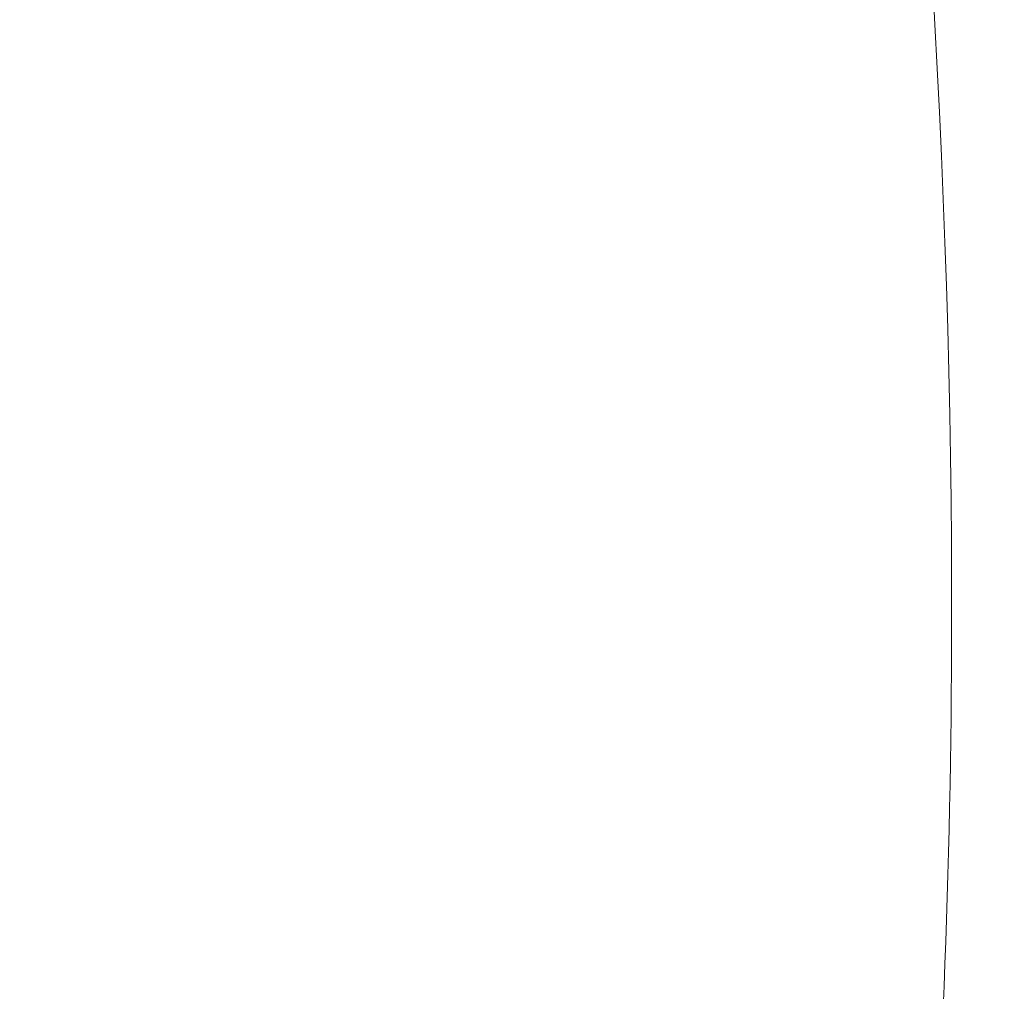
# Model space of a CAD drawing. Header units: inches. Extents: x 1352 to 2050, y -1711 to -1289.
# Tile 231 of 256: x 1801.974 to 1802.249, y -1512.876 to -1512.604. Entities that reach past the tile are written whole.
import ezdxf

# ---------------------------------------------------------------- set-up
doc = ezdxf.new("R2010")
doc.units = ezdxf.units.IN
doc.header["$MEASUREMENT"] = 0
doc.layers.add('图层 1', color=7, linetype='Continuous')

# ---------------------------------------------------------------- blocks, each defined once
blk = doc.blocks.new('block 16')
at = {"layer": '图层 1', "lineweight": 0}
blk.add_open_spline([(1802.2266, -1512.97156), (1802.23108, -1512.90817), (1802.23418, -1512.84168), (1802.23418, -1512.77381), (1802.23625, -1511.77094), (1801.67676, -1510.34157), (1800.83409, -1509.17713), (1799.99314, -1508.00924), (1798.87039, -1507.11386), (1797.7838, -1507.11834), (1797.50062, -1507.11834), (1797.21743, -1507.1776), (1796.93769, -1507.30782), (1796.89015, -1507.33022), (1796.83365, -1507.30989), (1796.8116, -1507.262), (1796.78955, -1507.21446), (1796.80953, -1507.15796), (1796.85707, -1507.13557), (1797.16231, -1506.99363), (1797.47375, -1506.92817), (1797.7838, -1506.92817), (1798.97719, -1506.93196), (1800.12716, -1507.87661), (1800.98843, -1509.0662), (1801.84798, -1510.25958), (1802.42194, -1511.70514), (1802.42366, -1512.77381), (1802.42366, -1512.8465), (1802.4209, -1512.91747), (1802.41539, -1512.98672), (1802.41126, -1513.03874), (1802.36578, -1513.07801), (1802.31342, -1513.07353), (1802.26105, -1513.07009), (1802.22247, -1513.02358), (1802.2266, -1512.97156)], degree=3, knots=[0, 0, 0, 0, 1, 1, 1, 2, 2, 2, 3, 3, 3, 4, 4, 4, 5, 5, 5, 6, 6, 6, 7, 7, 7, 8, 8, 8, 9, 9, 9, 10, 10, 10, 11, 11, 11, 12, 12, 12, 12], dxfattribs=at)
blk = doc.blocks.new('block 9')
at = {"layer": '图层 1'}
blk.add_blockref('block 16', (0, 0), dxfattribs=at)
blk = doc.blocks.new('block 2')
at = {"layer": '图层 1'}
blk.add_blockref('block 9', (0, 0), dxfattribs=at)

msp = doc.modelspace()

# ---------------------------------------------------------------- block references
at = {"layer": '图层 1'}
msp.add_blockref('block 2', (0, 0), dxfattribs=at)

doc.saveas('drawing.dxf')
